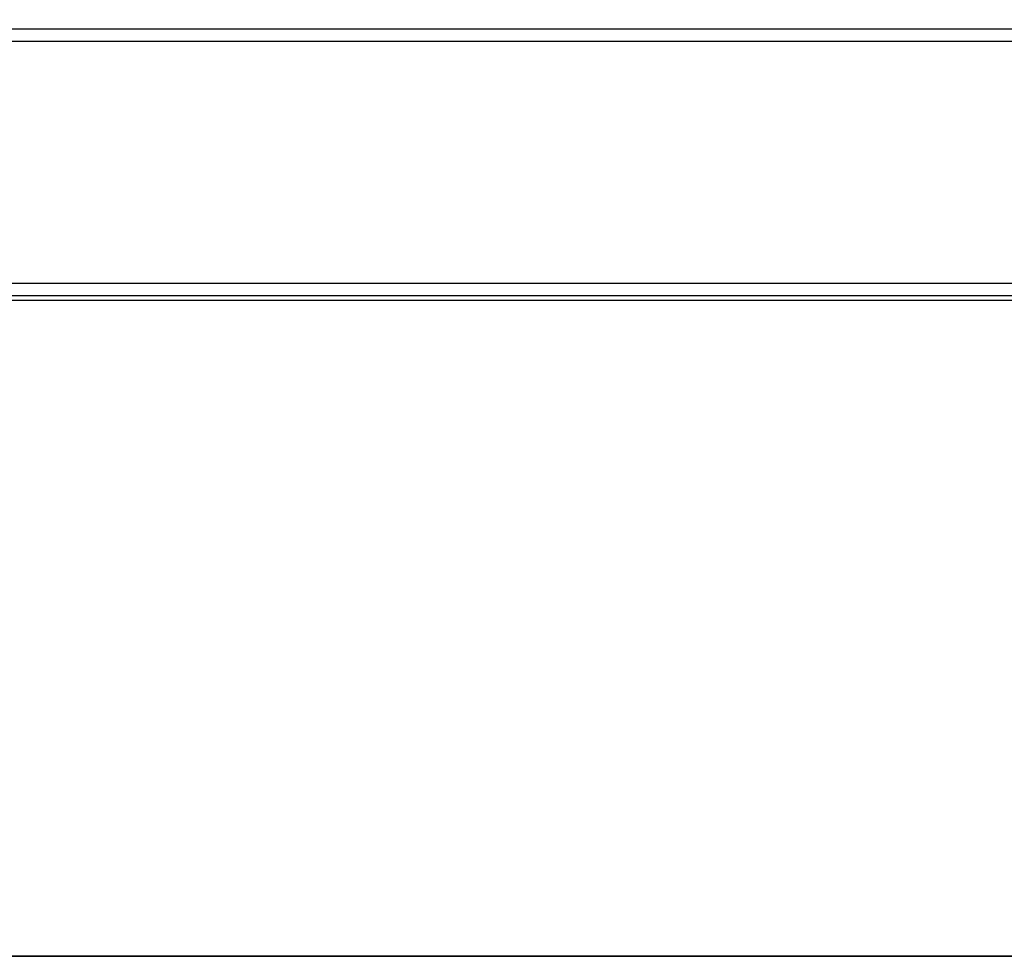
# Model space of a CAD drawing. Header units: millimetres. Extents: x 0 to 900, y -30 to 196.
# Tile 30 of 68: x 675 to 787, y -20 to 86. Entities that reach past the tile are written whole.
import ezdxf

# ---------------------------------------------------------------- set-up
doc = ezdxf.new("R2010")
doc.units = ezdxf.units.MM
doc.header["$MEASUREMENT"] = 0
doc.layers.add('Predefinito', color=5, linetype='Continuous')

# ---------------------------------------------------------------- blocks, each defined once
blk = doc.blocks.new('(#4957) MENSOLA_INTELIGENTE')
at = {"layer": 'Predefinito'}
for points in [[(872.62, 130.92), (27.38, 130.92)], [(821.22, 130.92), (78.78, 130.92)], [(872.62, 129.42), (27.38, 129.42)], [(821.22, 129.42), (78.78, 129.42)], [(78.78, 128.92), (821.22, 128.92)], [(78.78, 128.92), (821.22, 128.92)], [(821.22, 109.92), (78.78, 109.92)], [(821.22, 109.92), (78.78, 109.92)], [(821.22, 90.92), (78.78, 90.92)], [(78.78, 90.92), (821.22, 90.92)], [(821.22, 90.92), (78.78, 90.92)], [(898.4, 81.99), (1.6, 81.99)], [(898.4, 81.55), (1.6, 81.55)], [(897.07, 34.11), (2.93, 34.11)], [(450, 34.14), (897.11, 34.14)], [(897.11, 32.7), (450, 32.7)], [(897.07, 32.61), (2.93, 32.61)]]:
    blk.add_lwpolyline(points, dxfattribs=at)
at = {"layer": 'Predefinito', "extrusion": (0, 1, 0)}
for points in [[(-450, -74.93), (-897.96, -74.93)], [(-898.28, -76.84), (-450, -76.84)], [(-450, -74.93), (-897.96, -74.93)], [(-898.28, -75.41), (-450, -75.41)], [(-450, -105.9), (-897.27, -105.9)], [(-897.27, -104.46), (-450, -104.46)]]:
    blk.add_lwpolyline(points, dxfattribs=at)

msp = doc.modelspace()

# ---------------------------------------------------------------- block references
at = {"layer": 'Predefinito', "extrusion": (0, -1, 0)}
for p in [(0, 1061.54, 20.47), (0, 1741.54, 20.47), (0, 1401.54, 20.47), (0, 381.54, 20.47), (0, 721.54, 20.47)]:
    msp.add_blockref('(#4957) MENSOLA_INTELIGENTE', p, dxfattribs=at)

doc.saveas('drawing.dxf')
